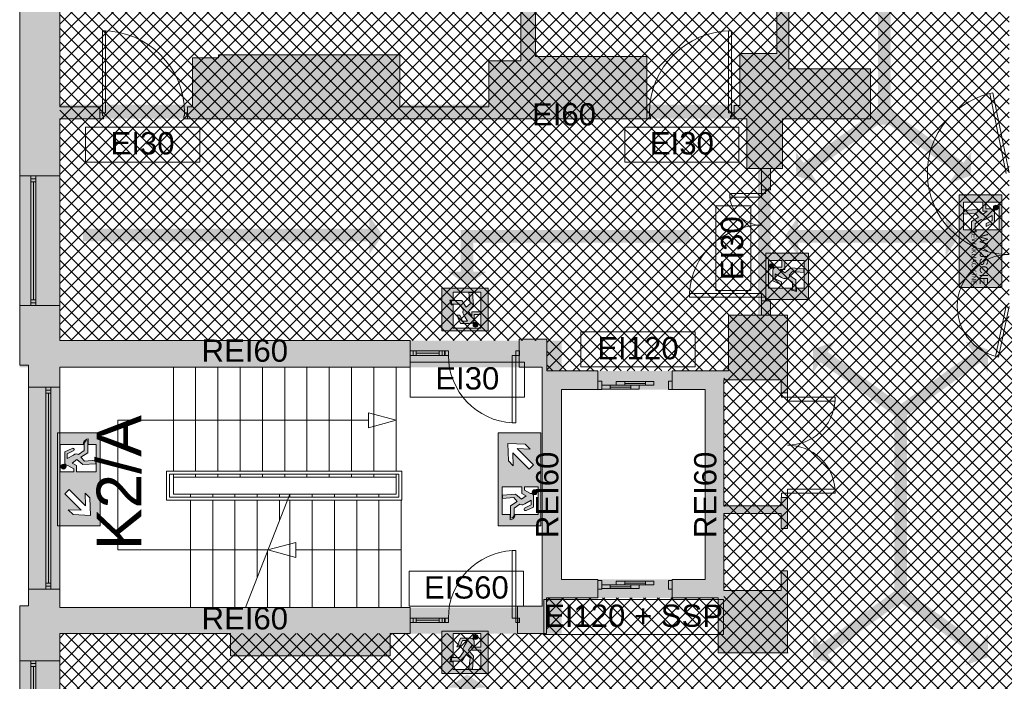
# Paper-space layout 'AP-10 STREFY POŻAROWE I EWAKUACJA - PIĘTRO 8' of a CAD drawing. Header units: millimetres. Extents: x 0 to 594, y 0 to 450.
# Tile 5 of 14: x 71 to 203, y 218 to 307. Entities that reach past the tile are written whole.
import ezdxf
from ezdxf.xclip import XClip

# ---------------------------------------------------------------- set-up
doc = ezdxf.new("R2010")
doc.units = ezdxf.units.MM
doc.header["$MEASUREMENT"] = 0
doc.header["$XCLIPFRAME"] = 0
for name, color, linetype, lineweight, true_color in [('A_ewakuacja_Nr_pióra__104', 7, 'Continuous', 5, 0x006532), ('A_ewakuacja_Nr_pióra__141', 7, 'Continuous', 5, 0xf2f7f7), ('A_podkład_Nr_pióra__254', 7, 'Continuous', 5, 0xfdfdfd), ('A_ppoż proj_Nr_pióra__104', 7, 'Continuous', 5, 0x006532), ('A_ppoż proj_Nr_pióra__70', 7, 'Continuous', 5, 0x65fe00), ('A_ppoż proj_Nr_pióra__71', 7, 'Continuous', 5, 0xcbfe65)]:
    doc.layers.add(name, color=color, linetype=linetype, lineweight=lineweight, true_color=true_color)
for name, color, linetype, lineweight in [('A_ewakuacja_Nr_pióra__4', 94, 'Continuous', 18), ('A_podkład_Nr_pióra__2', 8, 'Continuous', 13), ('A_ppoż proj_Nr_pióra__1', 7, 'Continuous', 20), ('A_ppoż proj_Nr_pióra__4', 94, 'Continuous', 18)]:
    doc.layers.add(name, color=color, linetype=linetype, lineweight=lineweight)
doc.layers.add('A_podrys', color=7, linetype='Continuous')
doc.styles.add('STYL_AUTOMATYCZNY_1', font='arial.ttf')

# ---------------------------------------------------------------- blocks, each defined once
blk = doc.blocks.new('Rysunek_1_1', base_point=(-1569.58, -182.91))
at = {"layer": 'A_ewakuacja_Nr_pióra__104', "linetype": 'Continuous', "lineweight": 0, "true_color": 0x004c26}
h = blk.add_hatch(color=118, dxfattribs=at)
h.paths.add_polyline_path([(203.03, 283.4), (197.29, 283.4), (197.29, 270.91), (203.03, 270.91)])
h.paths.add_polyline_path([(200.48, 281.21), (201.08, 281.21), (200.45, 280.74), (199.65, 281.42), (197.88, 281.29), (197.88, 280.81), (199.43, 280.95), (199.88, 280.42), (198.97, 279.83), (198.97, 278.4), (199.44, 278.52), (199.44, 279.51), (200.23, 280.07, 0.230447), (200.72, 280.03), (200.9, 280.13), (201.74, 280.62), (201.74, 279.95), (200.92, 279.56), (200.92, 279.16), (202.07, 279.67), (202.07, 281.1, 0.414214), (201.66, 281.52), (200.86, 281.52), (200.86, 282.4), (202.68, 282.4), (202.68, 278.69), (199.56, 278.69), (199.56, 278.43), (198.9, 278.25), (198.9, 278.69), (197.85, 278.69), (197.85, 282.4), (200.48, 282.4)], flags=0)
for points in [[(202.54, 281.58, 1), (201.92, 281.79, 1)], [(171.72, 273.72, 1), (172.34, 273.93, 1)], [(132.02, 265.59, 1), (132.23, 266.21, 1)], [(76.48, 247.07, 1), (76.77, 246.48, 1)], [(140.26, 243.05, 1), (139.97, 243.64, 1)], [(132.02, 224.12, 1), (132.23, 223.5, 1)]]:
    blk.add_hatch(color=118, dxfattribs=at).paths.add_polyline_path(points)
h = blk.add_hatch(color=118, dxfattribs=at)
h.paths.add_polyline_path([(171.23, 275.54), (171.23, 269.29), (176.97, 269.29), (176.97, 275.54)])
h.paths.add_polyline_path([(173.78, 273.34), (173.78, 274.54), (176.41, 274.54), (176.41, 270.82), (175.36, 270.82), (175.36, 270.39), (174.7, 270.56), (174.7, 270.82), (171.58, 270.82), (171.58, 274.54), (173.4, 274.54), (173.4, 273.65), (172.61, 273.65, 0.414214), (172.19, 273.24), (172.19, 271.81), (173.34, 271.3), (173.34, 271.7), (172.52, 272.09), (172.52, 272.75), (173.36, 272.27), (173.54, 272.16, 0.230447), (174.03, 272.2), (174.82, 271.65), (174.82, 270.66), (175.29, 270.53), (175.29, 271.96), (174.38, 272.56), (174.83, 273.09), (176.38, 272.94), (176.38, 273.43), (174.61, 273.56), (173.81, 272.88), (173.18, 273.34)], flags=0)
h = blk.add_hatch(color=118, dxfattribs=at)
h.paths.add_polyline_path([(133.84, 265.09), (133.84, 270.83), (127.6, 270.83), (127.6, 265.09)])
h.paths.add_polyline_path([(131.65, 267.65), (131.65, 267.05), (131.18, 267.68), (131.86, 268.48), (131.73, 270.24), (131.25, 270.24), (131.39, 268.7), (130.86, 268.25), (130.27, 269.15), (128.84, 269.15), (128.96, 268.68), (129.95, 268.68), (130.51, 267.9, 0.230447), (130.47, 267.4), (130.57, 267.23), (131.06, 266.38), (130.39, 266.38), (130, 267.21), (129.6, 267.21), (130.11, 266.06), (131.54, 266.06, 0.414214), (131.95, 266.47), (131.95, 267.27), (132.84, 267.27), (132.84, 265.44), (129.13, 265.44), (129.13, 268.57), (128.87, 268.57), (128.69, 269.23), (129.13, 269.23), (129.13, 270.28), (132.84, 270.28), (132.84, 267.65)], flags=0)
h = blk.add_hatch(color=118, dxfattribs=at)
h.paths.add_polyline_path([(81.56, 251.31), (75.82, 251.31), (75.82, 245.06), (81.56, 245.06)])
h.paths.add_polyline_path([(76.17, 246.06), (76.17, 249.78), (79.3, 249.78), (79.3, 250.04, -0.24241), (79.96, 250.51), (79.96, 249.78), (81, 249.78), (81, 246.06), (78.38, 246.06), (78.38, 246.95), (77.78, 247.25), (78.41, 247.72), (79.21, 247.04), (80.97, 247.17), (80.97, 247.66), (79.43, 247.51), (78.97, 248.04), (79.88, 248.64), (79.88, 250.29, 0.304489), (79.41, 249.94), (79.41, 248.95), (78.63, 248.4, 0.230447), (78.13, 248.44), (77.96, 248.33), (77.11, 247.85), (77.11, 248.51), (77.94, 248.9, 1.14772), (77.79, 249.23), (76.78, 248.79), (76.78, 247.36, 0.414214), (77.2, 246.95), (78, 246.5), (78, 246.06)], flags=0)
h = blk.add_hatch(color=118, dxfattribs=at)
h.paths.add_polyline_path([(135.18, 251.31), (135.18, 245.06), (140.92, 245.06), (140.92, 251.31)])
h.paths.add_polyline_path([(136.58, 247.54), (136.47, 249.91), (138.83, 249.8), (139.49, 249.14), (137.72, 249.21), (139.93, 247), (139.36, 246.43), (137.14, 248.63), (137.22, 246.9)], flags=0)
h = blk.add_hatch(color=118, dxfattribs=at)
h.paths.add_polyline_path([(81.56, 238.81), (81.56, 245.06), (75.82, 245.06), (75.82, 238.81)])
h.paths.add_polyline_path([(80.16, 242.58), (80.26, 240.21), (77.91, 240.32), (77.25, 240.97), (79.02, 240.91), (76.81, 243.12), (77.38, 243.69), (79.59, 241.48), (79.52, 243.22)], flags=0)
h = blk.add_hatch(color=118, dxfattribs=at)
h.paths.add_polyline_path([(135.18, 238.81), (140.92, 238.81), (140.92, 245.06), (135.18, 245.06)])
h.paths.add_polyline_path([(140.57, 244.06), (140.57, 240.34), (137.44, 240.34), (137.44, 240.08, -0.24241), (136.78, 239.6), (136.78, 240.34), (135.73, 240.34), (135.73, 244.05), (138.36, 244.05), (138.36, 243.16), (138.96, 242.86), (138.33, 242.4), (137.53, 243.08), (135.77, 242.95), (135.77, 242.46), (137.31, 242.6), (137.76, 242.08), (136.86, 241.48), (136.86, 239.83, 0.304489), (137.33, 240.18), (137.33, 241.17), (138.11, 241.72, 0.230447), (138.61, 241.68), (138.78, 241.78), (139.63, 242.27), (139.63, 241.61), (138.8, 241.22, 1.14772), (138.95, 240.88), (139.95, 241.33), (139.95, 242.76, 0.414214), (139.54, 243.17), (138.74, 243.61), (138.74, 244.06)], flags=0)
h = blk.add_hatch(color=118, dxfattribs=at)
h.paths.add_polyline_path([(133.84, 224.62), (127.6, 224.62), (127.6, 218.88), (133.84, 218.88)])
h.paths.add_polyline_path([(131.65, 222.06), (132.84, 222.06), (132.84, 219.43), (129.13, 219.43), (129.13, 220.48), (128.69, 220.48), (128.87, 221.14), (129.13, 221.14), (129.13, 224.27), (132.84, 224.27), (132.84, 222.44), (131.95, 222.44), (131.95, 223.24, 0.414214), (131.54, 223.65), (130.11, 223.65), (129.6, 222.5), (130, 222.5), (130.39, 223.33), (131.06, 223.33), (130.57, 222.48), (130.47, 222.31, 0.230447), (130.51, 221.81), (129.95, 221.03), (128.96, 221.03), (128.84, 220.56), (130.27, 220.56), (130.86, 221.46), (131.39, 221.01), (131.25, 219.47), (131.73, 219.47), (131.86, 221.23), (131.18, 222.03), (131.65, 222.66)], flags=0)
at = {"layer": 'A_podkład_Nr_pióra__254', "linetype": 'Continuous', "lineweight": 5, "true_color": 0xfdfdfd}
h = blk.add_hatch(color=7, dxfattribs=at)
h.paths.add_polyline_path([(93.31, 293.67), (97.52, 293.67), (120.82, 293.67), (122.22, 293.67), (133.92, 293.67), (155.19, 293.67), (155.19, 302.07), (140.22, 302.07), (140.22, 344.17), (142.52, 344.17), (142.52, 351.07), (142.52, 351.77), (171.02, 351.77), (171.02, 351.07), (172.72, 351.07), (172.72, 302.47), (167.72, 302.47), (167.72, 295.47), (166.99, 295.47), (166.99, 293.67), (167.72, 293.67), (168.67, 293.67), (168.67, 286.97), (173.47, 286.97), (173.47, 293.67), (185.32, 293.67), (185.32, 300.37), (174.32, 300.37), (174.32, 351.07), (175.12, 351.07), (175.12, 355.07), (175.12, 356.17), (175.12, 357.77), (175.12, 364.12), (175.12, 382.62), (175.12, 383.07), (175.12, 383.15), (175.12, 388.37), (175.12, 389.62), (175.12, 396.67), (173.87, 396.67), (173.22, 396.67), (172.62, 396.67), (172.62, 390.87), (168.72, 390.87), (144.62, 390.87), (144.62, 413.87), (169.12, 413.87), (172.62, 413.87), (172.62, 412.37), (172.62, 410.47), (172.72, 410.47), (173.22, 410.47), (173.87, 410.47), (175.12, 410.47), (175.12, 412.37), (175.12, 415.12), (175.12, 418.17), (175.12, 419.77), (173.87, 419.77), (173.22, 419.77), (172.72, 419.77), (172.62, 419.77), (172.62, 416.37), (169.12, 416.37), (144.62, 416.37), (144.62, 439.37), (168.72, 439.37), (172.32, 439.37), (172.72, 439.37), (172.72, 433.57), (173.22, 433.57), (173.87, 433.57), (175.12, 433.57), (175.12, 439.37), (175.12, 440.62), (175.12, 441.87), (172.32, 441.87), (168.72, 441.87), (143.37, 441.87), (142.12, 441.87), (142.12, 440.62), (142.12, 415.12), (142.12, 389.62), (142.12, 382.62), (142.12, 381.37), (143.37, 381.37), (169.12, 381.37), (172.62, 381.37), (172.62, 367.53), (172.62, 364.12), (172.62, 356.17), (172.62, 355.07), (171.02, 355.07), (142.52, 355.07), (137.62, 355.07), (109.02, 355.07), (104.72, 355.07), (93.31, 355.07), (93.31, 351.77), (104.72, 351.77), (104.72, 351.07), (106.32, 351.07), (106.32, 349.57), (107.92, 349.57), (107.92, 351.07), (109.02, 351.07), (109.02, 351.77), (137.62, 351.77), (137.62, 351.07), (138.02, 351.07), (138.02, 344.17), (138.22, 344.17), (138.22, 302.07), (138.22, 301.47), (133.92, 301.47), (133.92, 295.27), (122.22, 295.27), (121.92, 295.27), (121.92, 302.27), (97.52, 302.27), (97.52, 301.87), (94.02, 301.87), (94.02, 295.27), (93.31, 295.27)])
h.paths.add_polyline_path([(144.62, 388.37), (168.72, 388.37), (172.32, 388.37), (172.62, 388.37), (172.62, 383.87), (169.12, 383.87), (144.62, 383.87)], flags=0)
for points in [[(70.72, 260.47), (71.92, 260.47), (71.92, 230.27), (71.92, 228.02), (70.72, 228.02), (70.72, 203.12), (70.72, 133.27), (93.31, 133.27), (93.31, 136.57), (76.12, 136.57), (76.12, 164.37), (93.31, 164.37), (93.31, 165.97), (76.12, 165.97), (76.12, 199.87), (80.57, 199.87), (80.57, 201.47), (76.12, 201.47), (76.12, 203.12), (76.12, 224.27), (93.31, 224.27), (93.31, 227.77), (76.12, 227.77), (76.12, 228.02), (76.12, 230.27), (76.12, 260.17), (93.31, 260.17), (93.31, 263.77), (76.12, 263.77), (76.12, 285.97), (76.12, 293.67), (81.51, 293.67), (81.51, 295.27), (76.12, 295.27), (76.12, 351.77), (93.31, 351.77), (93.31, 355.07), (76.12, 355.07), (70.72, 355.07), (70.72, 285.97)], [(170.64, 286.97), (170.64, 284.09), (171.89, 284.09), (171.89, 286.97)], [(171.89, 267.17), (171.89, 269.1), (170.64, 269.1), (170.64, 267.17)], [(158.62, 229.07), (164.82, 229.07), (164.82, 221.67), (174.14, 221.67), (174.14, 229.07), (174.14, 232.72), (173.29, 232.72), (173.29, 230.07), (165.57, 230.07), (165.57, 240.47), (173.29, 240.47), (173.29, 238.42), (174.14, 238.42), (174.14, 242.62), (173.29, 242.62), (173.29, 241.47), (165.57, 241.47), (165.57, 258.47), (173.29, 258.47), (173.29, 256.72), (174.14, 256.72), (174.14, 258.47), (174.14, 267.17), (166.22, 267.17), (166.22, 259.67), (165.57, 259.67), (158.62, 259.67), (158.62, 257.17), (163.07, 257.17), (163.07, 231.57), (158.62, 231.57)], [(93.31, 260.17), (123.32, 260.17), (123.32, 263.77), (119.92, 263.77), (93.31, 263.77)], [(137.77, 224.27), (141.27, 224.27), (141.67, 224.27), (141.67, 229.07), (148.62, 229.07), (148.62, 231.57), (143.72, 231.57), (143.72, 257.17), (148.62, 257.17), (148.62, 259.67), (141.72, 259.67), (141.72, 263.97), (141.22, 263.97), (138.02, 263.97), (138.02, 260.17), (141.12, 260.17), (141.12, 259.67), (141.12, 229.07), (141.12, 227.97), (137.77, 227.97)], [(93.31, 224.27), (99.12, 224.27), (99.12, 221.27), (120.62, 221.27), (120.62, 224.27), (123.32, 224.27), (123.32, 227.77), (120.62, 227.77), (99.12, 227.77), (93.31, 227.77)]]:
    blk.add_hatch(color=7, dxfattribs=at).paths.add_polyline_path(points)
at = {"layer": 'A_ppoż proj_Nr_pióra__104', "linetype": 'Continuous', "lineweight": 5, "true_color": 0x006532}
for points in [[(188.04, 292.86), (188.04, 344.36), (186.34, 344.36), (186.34, 292.86)], [(187.33, 293.56), (186.34, 294.94), (176.31, 287.73), (175.28, 289.16), (175.34, 285.98), (178.33, 284.91), (177.3, 286.35)], [(186.86, 293.58), (196.88, 286.37), (195.85, 284.93), (198.85, 286), (198.91, 289.18), (197.88, 287.75), (187.85, 294.96)], [(79.25, 277.13), (117.81, 277.13), (117.81, 275.36), (119.61, 277.98), (117.81, 280.6), (117.81, 278.83), (79.25, 278.83)], [(175.6, 275.2), (175.6, 276.97), (195.49, 276.97), (195.49, 275.2), (197.29, 277.82), (195.49, 280.44), (195.49, 278.67), (175.6, 278.67), (175.6, 280.44), (173.8, 277.82)], [(128.38, 273.07), (131, 271.26), (133.62, 273.07), (131.85, 273.07), (131.85, 276.97), (160.99, 276.97), (160.99, 278.67), (130.15, 278.67), (130.15, 276.97), (130.15, 273.07)], [(189.61, 255.02), (179.59, 262.23), (180.62, 263.66), (177.62, 262.59), (177.56, 259.41), (178.59, 260.84), (188.62, 253.64)], [(189.14, 254.99), (190.13, 253.61), (200.16, 260.82), (201.19, 259.39), (201.13, 262.57), (198.14, 263.64), (199.17, 262.2)], [(188.54, 228.47), (190.24, 228.47), (190.24, 255.17), (188.54, 255.17)], [(189.61, 228.63), (188.62, 230.01), (178.59, 222.8), (177.56, 224.24), (177.62, 221.06), (180.62, 219.99), (179.59, 221.42)], [(189.14, 228.65), (199.17, 221.44), (198.14, 220.01), (201.13, 221.08), (201.19, 224.26), (200.16, 222.82), (190.13, 230.03)], [(128.38, 216.97), (130.15, 216.97), (130.15, 213.07), (130.15, 211.37), (182.17, 211.37), (182.17, 213.07), (131.85, 213.07), (131.85, 216.97), (133.62, 216.97), (131, 218.77)]]:
    blk.add_hatch(color=128, dxfattribs=at).paths.add_polyline_path(points)
at = {"layer": 'A_ppoż proj_Nr_pióra__4', "linetype": 'Continuous', "lineweight": 0, "true_color": 0x002000}
for points in [[(70.72, 260.17), (141.12, 260.17), (141.12, 263.77), (70.72, 263.77)], [(141.12, 263.77), (141.12, 224.26), (143.72, 224.26), (143.72, 263.77)], [(143.72, 259.67), (143.72, 257.17), (163.07, 257.17), (163.07, 259.67)], [(163.07, 259.67), (163.07, 229.07), (165.57, 229.07), (165.57, 259.67)], [(143.72, 229.07), (163.07, 229.07), (163.07, 231.57), (143.72, 231.57)], [(70.72, 224.27), (141.12, 224.27), (141.12, 227.77), (70.72, 227.77)]]:
    blk.add_hatch(color=98, dxfattribs=at).paths.add_polyline_path(points)
at = {"layer": 'A_ppoż proj_Nr_pióra__70', "linetype": 'Continuous', "lineweight": 0, "true_color": 0x193f00}
for points in [[(70.72, 293.67), (169.32, 293.67), (169.32, 295.57), (70.72, 295.57)], [(171.89, 260.17), (171.89, 293.67), (170.19, 293.67), (170.19, 260.17)], [(165.57, 258.47), (174.14, 258.47), (174.14, 260.17), (165.57, 260.17)]]:
    blk.add_hatch(color=88, dxfattribs=at).paths.add_polyline_path(points)
at = {"layer": 'A_ppoż proj_Nr_pióra__71', "linetype": 'Continuous', "lineweight": 5, "true_color": 0xcbfe65}
h = blk.add_hatch(dxfattribs=at)
h.set_pattern_fill('bloczki_betonowe_0001', color=71, style=0, pattern_type=2)
h.set_pattern_definition([(45, (-1569.5778, -182.9054), (-0.9192388, 0.9192388), []), (135, (-1569.5778, -182.9054), (0.9192388, 0.9192388), [])])
h.paths.add_polyline_path([(76.12, 224.27), (76.12, 136.57), (203.82, 136.57), (203.82, 201.67), (215.32, 201.67), (215.32, 266.27), (204.02, 266.27), (204.02, 351.82), (172.53, 351.82), (172.53, 351.77), (76.12, 351.77), (76.12, 263.77), (141.72, 263.77), (141.72, 259.67), (165.57, 259.67), (165.57, 229.07), (141.67, 229.07), (141.67, 224.27)])
at = {"layer": 'A_ewakuacja_Nr_pióra__4', "color": 94, "linetype": 'Continuous', "lineweight": 18, "flags": 128}
for points in [[(197.29, 283.4), (197.29, 270.91), (203.03, 270.91), (203.03, 283.4)], [(203.03, 283.4), (197.29, 283.4)], [(176.97, 275.54), (176.97, 269.29), (171.23, 269.29), (171.23, 275.54)], [(171.23, 275.54), (176.97, 275.54)], [(133.84, 270.83), (127.6, 270.83), (127.6, 265.09), (133.84, 265.09)], [(133.84, 265.09), (133.84, 270.83)], [(75.82, 245.06), (75.82, 251.31), (81.56, 251.31), (81.56, 245.06)], [(135.18, 245.06), (135.18, 251.31), (140.92, 251.31), (140.92, 245.06)], [(81.56, 245.06), (81.56, 238.81), (75.82, 238.81), (75.82, 245.06)], [(140.92, 245.06), (140.92, 238.81), (135.18, 238.81), (135.18, 245.06)], [(133.84, 218.88), (127.6, 218.88), (127.6, 224.62), (133.84, 224.62)], [(133.84, 224.62), (133.84, 218.88)]]:
    blk.add_lwpolyline(points, dxfattribs=at)
for points in [[(197.85, 282.4), (200.48, 282.4), (200.48, 281.21), (201.08, 281.21), (200.45, 280.74), (199.65, 281.42), (197.88, 281.29), (197.88, 280.81), (199.43, 280.95), (199.88, 280.42), (198.97, 279.83), (198.97, 278.4), (199.44, 278.52), (199.44, 279.51), (200.23, 280.07, 0.230447), (200.72, 280.03), (200.9, 280.13), (201.74, 280.62), (201.74, 279.95), (200.92, 279.56), (200.92, 279.16), (202.07, 279.67), (202.07, 281.1, 0.414214), (201.66, 281.52), (200.86, 281.52), (200.86, 282.4), (202.68, 282.4), (202.68, 278.69), (199.56, 278.69), (199.56, 278.43), (198.9, 278.25), (198.9, 278.69), (197.85, 278.69)], [(176.41, 274.54), (173.78, 274.54), (173.78, 273.34), (173.18, 273.34), (173.81, 272.88), (174.61, 273.56), (176.38, 273.43), (176.38, 272.94), (174.83, 273.09), (174.38, 272.56), (175.29, 271.96), (175.29, 270.53), (174.82, 270.66), (174.82, 271.65), (174.03, 272.2, -0.230447), (173.54, 272.16), (173.36, 272.27), (172.52, 272.75), (172.52, 272.09), (173.34, 271.7), (173.34, 271.3), (172.19, 271.81), (172.19, 273.24, -0.414214), (172.61, 273.65), (173.4, 273.65), (173.4, 274.54), (171.58, 274.54), (171.58, 270.82), (174.7, 270.82), (174.7, 270.56), (175.36, 270.39), (175.36, 270.82), (176.41, 270.82)], [(132.84, 270.28), (132.84, 267.65), (131.65, 267.65), (131.65, 267.05), (131.18, 267.68), (131.86, 268.48), (131.73, 270.24), (131.25, 270.24), (131.39, 268.7), (130.86, 268.25), (130.27, 269.15), (128.84, 269.15), (128.96, 268.68), (129.95, 268.68), (130.51, 267.9, 0.230447), (130.47, 267.4), (130.57, 267.23), (131.06, 266.38), (130.39, 266.38), (130, 267.21), (129.6, 267.21), (130.11, 266.06), (131.54, 266.06, 0.414214), (131.95, 266.47), (131.95, 267.27), (132.84, 267.27), (132.84, 265.44), (129.13, 265.44), (129.13, 268.57), (128.87, 268.57), (128.69, 269.23), (129.13, 269.23), (129.13, 270.28)], [(81, 246.06), (78.38, 246.06), (78.38, 246.95), (77.78, 247.25), (78.41, 247.72), (79.21, 247.04), (80.97, 247.17), (80.97, 247.66), (79.43, 247.51), (78.97, 248.04), (79.88, 248.64), (79.88, 250.29, 0.304489), (79.41, 249.94), (79.41, 248.95), (78.63, 248.4, 0.230447), (78.13, 248.44), (77.96, 248.33), (77.11, 247.85), (77.11, 248.51), (77.94, 248.9, 1.14772), (77.79, 249.23), (76.78, 248.79), (76.78, 247.36, 0.414214), (77.2, 246.95), (78, 246.5), (78, 246.06), (76.17, 246.06), (76.17, 249.78), (79.3, 249.78), (79.3, 250.04, -0.24241), (79.96, 250.51), (79.96, 249.78), (81, 249.78)], [(135.73, 244.05), (138.36, 244.05), (138.36, 243.16), (138.96, 242.86), (138.33, 242.4), (137.53, 243.08), (135.77, 242.95), (135.77, 242.46), (137.31, 242.6), (137.76, 242.08), (136.86, 241.48), (136.86, 239.83, 0.304489), (137.33, 240.18), (137.33, 241.17), (138.11, 241.72, 0.230447), (138.61, 241.68), (138.78, 241.78), (139.63, 242.27), (139.63, 241.61), (138.8, 241.22, 1.14772), (138.95, 240.88), (139.95, 241.33), (139.95, 242.76, 0.414214), (139.54, 243.17), (138.74, 243.61), (138.74, 244.06), (140.57, 244.06), (140.57, 240.34), (137.44, 240.34), (137.44, 240.08, -0.24241), (136.78, 239.6), (136.78, 240.34), (135.73, 240.34)], [(132.84, 219.43), (132.84, 222.06), (131.65, 222.06), (131.65, 222.66), (131.18, 222.03), (131.86, 221.23), (131.73, 219.47), (131.25, 219.47), (131.39, 221.01), (130.86, 221.46), (130.27, 220.56), (128.84, 220.56), (128.96, 221.03), (129.95, 221.03), (130.51, 221.81, -0.230447), (130.47, 222.31), (130.57, 222.48), (131.06, 223.33), (130.39, 223.33), (130, 222.5), (129.6, 222.5), (130.11, 223.65), (131.54, 223.65, -0.414214), (131.95, 223.24), (131.95, 222.44), (132.84, 222.44), (132.84, 224.27), (129.13, 224.27), (129.13, 221.14), (128.87, 221.14), (128.69, 220.48), (129.13, 220.48), (129.13, 219.43)]]:
    blk.add_lwpolyline(points, format="xyb", close=True, dxfattribs=at)
for points in [[(139.36, 246.43), (139.93, 247), (137.72, 249.21), (139.49, 249.14), (138.83, 249.8), (136.47, 249.91), (136.58, 247.54), (137.22, 246.9), (137.14, 248.63)], [(77.38, 243.69), (76.81, 243.12), (79.02, 240.91), (77.25, 240.97), (77.91, 240.32), (80.26, 240.21), (80.16, 242.58), (79.52, 243.22), (79.59, 241.48)]]:
    blk.add_lwpolyline(points, close=True, dxfattribs=at)
at = {"layer": 'A_ewakuacja_Nr_pióra__4', "color": 94, "linetype": 'Continuous', "lineweight": 18}
for centre in [(202.23, 281.69), (172.03, 273.82), (132.13, 265.9), (76.63, 246.78), (140.11, 243.34), (132.13, 223.81)]:
    blk.add_circle(centre, 0.328, dxfattribs=at)
at = {"layer": 'A_podkład_Nr_pióra__2', "color": 8, "linetype": 'Continuous', "lineweight": 13}
for p, q in [((70.72, 355.07), (70.72, 260.47)), ((76.12, 295.27), (76.12, 355.07)), ((172.72, 351.07), (172.72, 302.47)), ((174.32, 300.37), (174.32, 351.07)), ((138.22, 344.17), (138.22, 301.47)), ((140.22, 302.07), (140.22, 344.17)), ((81.89, 305.51), (81.89, 294.06)), ((82.28, 305.51), (81.89, 305.51)), ((82.28, 294.46), (82.28, 305.51)), ((166.23, 294.46), (166.23, 305.51)), ((166.23, 305.51), (166.62, 305.51)), ((166.62, 305.51), (166.62, 294.06)), ((167.72, 302.47), (167.72, 295.47)), ((167.72, 302.47), (172.72, 302.47)), ((97.52, 301.87), (94.02, 301.87)), ((94.02, 301.87), (94.02, 295.27)), ((97.52, 302.27), (97.52, 301.87)), ((121.92, 302.27), (97.52, 302.27)), ((121.92, 295.27), (121.92, 302.27)), ((138.22, 301.47), (133.92, 301.47)), ((133.92, 301.47), (133.92, 295.27)), ((151.93, 302.07), (140.22, 302.07)), ((151.93, 302.07), (155.19, 302.05)), ((155.19, 302.05), (155.19, 293.67)), ((185.32, 300.37), (174.32, 300.37)), ((185.32, 293.67), (185.32, 300.37)), ((201.82, 297.15), (201.43, 297.07)), ((204.02, 286.37), (201.82, 297.15)), ((203.63, 286.29), (201.43, 297.07)), ((81.51, 295.27), (76.12, 295.27)), ((81.51, 293.67), (81.51, 295.27)), ((94.02, 295.27), (93.31, 295.27)), ((93.31, 295.27), (93.31, 293.67)), ((133.92, 295.27), (121.92, 295.27)), ((166.99, 293.67), (166.99, 295.47)), ((166.99, 295.47), (167.72, 295.47)), ((76.12, 293.67), (82.01, 293.67)), ((76.12, 263.77), (76.12, 293.67)), ((81.51, 294.46), (82.28, 294.46)), ((82.01, 293.67), (81.51, 293.67)), ((81.89, 294.06), (82.01, 294.06)), ((82.01, 294.06), (82.01, 293.67)), ((92.82, 293.67), (92.82, 294.06)), ((92.82, 294.06), (92.94, 294.06)), ((93.31, 293.67), (92.82, 293.67)), ((92.82, 293.67), (120.82, 293.67)), ((92.94, 294.06), (92.94, 294.46)), ((92.94, 294.46), (93.31, 294.46)), ((120.82, 293.67), (122.22, 293.67)), ((122.22, 293.67), (155.19, 293.67)), ((155.57, 294.46), (155.19, 294.46)), ((155.19, 294.46), (155.19, 293.67)), ((155.19, 293.67), (155.69, 293.67)), ((155.57, 294.06), (155.57, 294.46)), ((155.69, 294.06), (155.57, 294.06)), ((155.69, 293.67), (155.69, 294.06)), ((166.99, 294.46), (166.23, 294.46)), ((166.62, 294.06), (166.5, 294.06)), ((166.5, 294.06), (166.5, 293.67)), ((166.5, 293.67), (166.99, 293.67)), ((166.99, 293.67), (168.67, 293.67)), ((168.67, 293.67), (168.67, 286.97)), ((173.47, 286.97), (173.47, 293.67)), ((173.47, 293.67), (185.32, 293.67)), ((168.67, 286.97), (173.47, 286.97)), ((170.64, 284.09), (170.64, 286.97)), ((171.89, 284.09), (171.89, 286.97)), ((76.12, 285.97), (70.72, 285.97)), ((72.22, 268.47), (72.22, 285.97)), ((72.22, 285.57), (72.9, 285.57)), ((72.9, 285.97), (72.9, 268.47)), ((72.9, 285.17), (72.22, 285.17)), ((72.56, 285.17), (72.56, 269.27)), ((170.64, 283.09), (170.64, 284.09)), ((170.64, 284.09), (171.89, 284.09)), ((171.19, 283.59), (171.19, 284.09)), ((166.39, 283.59), (171.19, 283.59)), ((166.39, 283.59), (166.39, 283.14)), ((170.64, 283.09), (166.39, 283.09)), ((160.94, 269.6), (160.94, 270.1)), ((170.64, 270.1), (160.94, 270.1)), ((160.94, 269.6), (171.19, 269.6)), ((170.64, 269.1), (170.64, 270.1)), ((171.19, 269.1), (171.19, 269.6)), ((76.12, 268.47), (70.72, 268.47)), ((72.9, 269.27), (72.22, 269.27)), ((72.22, 268.87), (72.9, 268.87)), ((170.64, 269.1), (171.89, 269.1)), ((170.64, 269.1), (170.64, 267.17)), ((171.89, 269.1), (171.89, 267.17)), ((203.63, 268.45), (202.2, 261.61)), ((204.02, 268.37), (202.59, 261.52)), ((174.14, 267.17), (166.22, 267.17)), ((166.22, 267.17), (166.22, 259.67)), ((174.14, 255.62), (174.14, 267.17)), ((120.82, 263.77), (76.12, 263.77)), ((123.32, 263.77), (120.82, 263.77)), ((123.32, 260.17), (123.32, 263.77)), ((141.72, 263.97), (138.02, 263.97)), ((138.02, 263.97), (138.02, 260.17)), ((141.72, 259.67), (141.72, 263.97)), ((128.47, 262.37), (123.32, 262.37)), ((123.32, 261.77), (128.47, 261.77)), ((123.72, 261.77), (123.72, 262.37)), ((124.12, 262.37), (124.12, 261.77)), ((127.22, 262.07), (124.12, 262.07)), ((127.22, 262.37), (127.22, 261.77)), ((127.62, 261.77), (127.62, 262.37)), ((127.97, 262.37), (127.97, 261.77)), ((128.02, 261.77), (128.02, 262.37)), ((128.47, 261.77), (128.47, 262.37)), ((138.07, 261.77), (137.07, 261.77)), ((137.07, 261.77), (137.07, 252.67)), ((137.57, 252.67), (137.57, 262.37)), ((137.57, 262.37), (138.07, 262.37)), ((138.07, 262.37), (138.07, 261.77)), ((70.72, 260.47), (71.92, 260.47)), ((71.92, 260.47), (71.92, 228.02)), ((76.12, 227.77), (76.12, 260.17)), ((76.12, 260.17), (123.32, 260.17)), ((91.42, 260.17), (91.42, 246.17)), ((94.42, 260.17), (94.42, 246.17)), ((97.42, 260.17), (97.42, 246.17)), ((100.42, 260.17), (100.42, 246.17)), ((103.42, 260.17), (103.42, 246.17)), ((106.42, 260.17), (106.42, 246.17)), ((109.42, 260.17), (109.42, 246.17)), ((112.42, 260.17), (112.42, 246.17)), ((115.42, 260.17), (115.42, 246.17)), ((118.42, 260.17), (118.42, 246.17)), ((121.42, 260.17), (121.42, 246.17)), ((138.02, 260.17), (141.12, 260.17)), ((141.12, 260.17), (141.12, 227.97)), ((148.62, 259.67), (141.72, 259.67)), ((148.62, 259.67), (148.62, 257.17)), ((158.62, 259.67), (158.62, 257.17)), ((166.22, 259.67), (158.62, 259.67)), ((76.12, 257.47), (71.92, 257.47)), ((74.24, 230.27), (74.24, 257.47)), ((74.92, 257.47), (74.92, 230.27)), ((149.13, 258.31), (148.62, 258.31)), ((149.13, 257.17), (149.13, 258.31)), ((156.15, 257.74), (149.13, 257.74)), ((150.27, 257.23), (150.27, 257.74)), ((150.27, 257.49), (153.05, 257.49)), ((156.15, 258.25), (151.09, 258.25)), ((151.09, 258.25), (151.09, 257.74)), ((152.23, 257.74), (152.23, 258.25)), ((152.23, 257.99), (155.01, 257.99)), ((153.05, 257.23), (153.05, 257.74)), ((154.19, 257.23), (154.19, 257.74)), ((155.01, 257.74), (155.01, 258.25)), ((156.15, 257.74), (156.15, 258.25)), ((158.11, 257.17), (158.11, 258.31)), ((158.11, 258.31), (158.62, 258.31)), ((165.57, 241.47), (165.57, 258.47)), ((165.57, 258.47), (173.29, 258.47)), ((173.29, 258.47), (173.29, 256.72)), ((74.92, 257.07), (74.24, 257.07)), ((74.24, 256.67), (74.92, 256.67)), ((74.58, 231.07), (74.58, 256.67)), ((143.72, 231.57), (143.72, 257.17)), ((143.72, 257.17), (149.13, 257.17)), ((149.13, 257.23), (154.19, 257.23)), ((158.11, 257.17), (163.07, 257.17)), ((163.07, 257.17), (163.07, 231.57)), ((174.14, 256.72), (173.29, 256.72)), ((173.34, 256.12), (173.34, 256.72)), ((180.59, 256.12), (173.34, 256.12)), ((180.59, 256.12), (180.59, 255.62)), ((174.14, 255.62), (180.59, 255.62)), ((121.42, 253.02), (117.69, 254.02)), ((117.69, 252.02), (117.69, 254.02)), ((83.92, 253.02), (83.92, 235.54)), ((117.69, 253.02), (83.92, 253.02)), ((121.42, 253.02), (117.69, 252.02)), ((137.57, 252.67), (137.07, 252.67)), ((122.22, 246.17), (90.52, 246.17)), ((90.52, 246.17), (90.52, 242.27)), ((121.82, 245.77), (90.92, 245.77)), ((90.92, 245.77), (90.92, 242.67)), ((91.42, 245.77), (91.42, 243.07)), ((94.42, 245.77), (94.42, 245.37)), ((97.42, 245.77), (97.42, 245.37)), ((100.42, 245.77), (100.42, 245.37)), ((103.42, 245.77), (103.42, 245.37)), ((106.42, 245.77), (106.42, 245.37)), ((109.42, 245.77), (109.42, 245.37)), ((112.42, 245.77), (112.42, 245.37)), ((115.42, 245.77), (115.42, 245.37)), ((118.42, 245.77), (118.42, 245.37)), ((121.42, 245.77), (121.42, 243.07)), ((121.82, 242.67), (121.82, 245.77)), ((122.22, 242.27), (122.22, 246.17)), ((121.42, 245.37), (91.42, 245.37)), ((121.42, 243.07), (91.42, 243.07)), ((93.72, 242.67), (93.72, 243.07)), ((96.72, 242.67), (96.72, 243.07)), ((99.72, 242.67), (99.72, 243.07)), ((101.12, 227.77), (107.12, 243.07)), ((102.72, 242.67), (102.72, 243.07)), ((105.72, 242.67), (105.72, 243.07)), ((107.12, 242.67), (107.12, 243.07)), ((110.12, 242.67), (110.12, 243.07)), ((113.12, 242.67), (113.12, 243.07)), ((116.12, 242.67), (116.12, 243.07)), ((119.12, 242.67), (119.12, 243.07)), ((180.59, 243.22), (173.34, 243.22)), ((173.34, 243.22), (173.34, 242.62)), ((174.14, 238.42), (174.14, 243.72)), ((174.14, 243.72), (180.59, 243.72)), ((180.59, 243.22), (180.59, 243.72)), ((122.22, 242.27), (90.52, 242.27)), ((121.82, 242.67), (90.92, 242.67)), ((93.72, 227.77), (93.72, 242.27)), ((96.72, 227.77), (96.72, 242.27)), ((99.72, 227.77), (99.72, 242.27)), ((102.72, 231.85), (102.72, 242.27)), ((105.72, 239.5), (105.72, 242.27)), ((107.12, 227.77), (107.12, 242.27)), ((110.12, 227.77), (110.12, 242.27)), ((113.12, 227.77), (113.12, 242.27)), ((116.12, 227.77), (116.12, 242.27)), ((119.12, 227.77), (119.12, 242.27)), ((122.12, 227.77), (122.12, 242.27)), ((173.29, 241.47), (165.57, 241.47)), ((174.14, 242.62), (173.29, 242.62)), ((173.29, 242.62), (173.29, 241.47)), ((165.57, 240.47), (173.29, 240.47)), ((165.57, 230.07), (165.57, 240.47)), ((173.29, 240.47), (173.29, 238.42)), ((174.14, 238.42), (173.29, 238.42)), ((104.17, 235.54), (107.9, 236.54)), ((107.9, 236.54), (107.9, 234.54)), ((83.92, 235.54), (104.17, 235.54)), ((104.12, 227.77), (104.12, 235.42)), ((104.17, 235.54), (107.9, 234.54)), ((107.9, 235.54), (122.12, 235.54)), ((137.57, 235.47), (137.07, 235.47)), ((137.07, 226.37), (137.07, 235.47)), ((137.57, 235.47), (137.57, 225.77)), ((174.14, 232.72), (173.29, 232.72)), ((173.29, 232.72), (173.29, 230.07)), ((174.14, 221.67), (174.14, 232.72)), ((74.24, 231.07), (74.92, 231.07)), ((148.62, 231.57), (143.72, 231.57)), ((148.62, 229.07), (148.62, 231.57)), ((149.13, 231.41), (148.62, 231.41)), ((149.13, 230.27), (149.13, 231.41)), ((156.15, 230.84), (149.13, 230.84)), ((150.27, 230.33), (150.27, 230.84)), ((156.15, 231.35), (151.09, 231.35)), ((151.09, 231.35), (151.09, 230.84)), ((152.23, 230.84), (152.23, 231.35)), ((152.23, 231.09), (155.01, 231.09)), ((153.05, 230.33), (153.05, 230.84)), ((154.19, 230.33), (154.19, 230.84)), ((155.01, 230.84), (155.01, 231.35)), ((156.15, 230.84), (156.15, 231.35)), ((158.11, 230.27), (158.11, 231.41)), ((158.11, 231.41), (158.62, 231.41)), ((163.07, 231.57), (158.62, 231.57)), ((158.62, 229.07), (158.62, 231.57)), ((76.12, 230.27), (71.92, 230.27)), ((74.92, 230.67), (74.24, 230.67)), ((148.62, 230.27), (149.13, 230.27)), ((149.13, 230.33), (154.19, 230.33)), ((150.27, 230.59), (153.05, 230.59)), ((158.62, 230.27), (158.11, 230.27)), ((173.29, 230.07), (165.57, 230.07)), ((141.67, 229.07), (148.62, 229.07)), ((141.67, 224.27), (141.67, 229.07)), ((158.62, 229.07), (164.82, 229.07)), ((164.82, 229.07), (164.82, 221.67)), ((71.92, 228.02), (70.72, 228.02)), ((70.72, 228.02), (70.72, 133.27)), ((123.32, 227.77), (76.12, 227.77)), ((123.32, 224.27), (123.32, 227.77)), ((137.77, 227.97), (137.77, 224.27)), ((141.12, 227.97), (137.77, 227.97)), ((123.32, 226.37), (128.47, 226.37)), ((128.47, 225.77), (123.32, 225.77)), ((123.72, 226.37), (123.72, 225.77)), ((124.12, 225.77), (124.12, 226.37)), ((127.22, 226.07), (124.12, 226.07)), ((127.22, 225.77), (127.22, 226.37)), ((127.62, 226.37), (127.62, 225.77)), ((127.97, 225.77), (127.97, 226.37)), ((128.02, 226.37), (128.02, 225.77)), ((128.47, 226.37), (128.47, 225.77)), ((138.07, 226.37), (137.07, 226.37)), ((137.57, 225.77), (138.07, 225.77)), ((138.02, 225.77), (138.02, 226.37)), ((138.07, 225.77), (138.07, 226.37)), ((76.12, 224.27), (99.12, 224.27)), ((76.12, 201.47), (76.12, 224.27)), ((99.12, 224.27), (99.12, 221.27)), ((120.62, 221.27), (120.62, 224.27)), ((120.62, 224.27), (123.32, 224.27)), ((137.77, 224.27), (141.67, 224.27)), ((174.24, 221.67), (164.82, 221.67)), ((76.12, 220.62), (70.72, 220.62)), ((72.22, 203.12), (72.22, 220.62)), ((72.22, 220.22), (72.9, 220.22)), ((72.9, 220.62), (72.9, 203.12)), ((99.12, 221.27), (120.62, 221.27)), ((72.9, 219.82), (72.22, 219.82)), ((72.56, 219.82), (72.56, 203.92))]:
    blk.add_line(p, q, dxfattribs=at)
for centre, radius, start, end in [((81.89, 294.46), 11.05, 0, 90), ((166.62, 294.46), 11.05, 90, 180), ((204.02, 286.37), 11.01, 103.6033, 270), ((170.64, 283.59), 4.28, 186.0123, 270), ((170.64, 269.6), 9.71, 90, 176.855), ((204.02, 268.37), 6.99, 90, 258.2364), ((137.57, 261.77), 9.1, 180, 267.2035), ((174.14, 256.12), 6.45, 270, 356.0577), ((174.14, 243.22), 6.45, 3.9423, 90), ((137.57, 226.37), 9.1, 92.7965, 180)]:
    blk.add_arc(centre, radius, start, end, dxfattribs=at)
at = {"layer": 'A_ppoż proj_Nr_pióra__1', "color": 7, "linetype": 'Continuous', "lineweight": 20}
for p, q in [((94.97, 292.55), (79.58, 292.55)), ((79.58, 292.55), (79.58, 287.83)), ((94.97, 287.83), (94.97, 292.55)), ((167.62, 292.55), (152.23, 292.55)), ((152.23, 292.55), (152.23, 287.83)), ((167.62, 287.83), (167.62, 292.55)), ((79.58, 287.83), (94.97, 287.83)), ((152.23, 287.83), (167.62, 287.83)), ((169.22, 281.91), (164.51, 281.91)), ((164.51, 281.91), (164.51, 270.51)), ((169.22, 270.51), (169.22, 281.91)), ((164.51, 270.51), (169.22, 270.51)), ((161.71, 264.93), (146.32, 264.93)), ((146.32, 264.93), (146.32, 260.22)), ((161.71, 260.22), (161.71, 264.93)), ((138.71, 260.86), (123.32, 260.86)), ((123.32, 260.86), (123.32, 256.15)), ((138.71, 256.15), (138.71, 260.86)), ((146.32, 260.22), (161.71, 260.22)), ((123.32, 256.15), (138.71, 256.15)), ((138.59, 232.68), (123.21, 232.68)), ((123.21, 232.68), (123.21, 227.97)), ((138.59, 227.97), (138.59, 232.68)), ((165.52, 228.87), (141.32, 228.87)), ((141.32, 228.87), (141.32, 224.16)), ((165.52, 224.16), (165.52, 228.87)), ((123.21, 227.97), (138.59, 227.97)), ((141.32, 224.16), (165.52, 224.16))]:
    blk.add_line(p, q, dxfattribs=at)
at = {"layer": 'A_ewakuacja_Nr_pióra__141', "color": 7, "linetype": 'Continuous', "lineweight": 5, "true_color": 0xf2f7f7, "attachment_point": 5, "rotation": 270, "style": 'STYL_AUTOMATYCZNY_1'}
for s, insert, char_height in [('\\A1;{\\pqc;\\fArial|b0|i0|c238|p0;\\W1.000000;EWAKUACYJNE}', (199.28, 274.73), 0.6454), ('\\A1;{\\pqc;\\fArial|b0|i0|c238|p0;\\W1.000000;WYJŚCIE}', (200.61, 274.73), 1.1)]:
    blk.add_mtext(s, dxfattribs=dict(at, insert=insert, char_height=char_height))
at = {"layer": 'A_ppoż proj_Nr_pióra__1', "color": 7, "linetype": 'Continuous', "lineweight": 20, "char_height": 3, "attachment_point": 5, "style": 'STYL_AUTOMATYCZNY_1'}
for s, insert in [('\\A1;{\\pqc;\\fArial|b0|i0|c238|p0;\\W1.000000;EI60}', (144.05, 294.24)), ('\\A1;{\\pqc;\\fArial|b0|i0|c238|p0;\\W1.000000;EI30}', (87.27, 290.34)), ('\\A1;{\\pqc;\\fArial|b0|i0|c238|p0;\\W1.000000;EI30}', (159.93, 290.34)), ('\\A1;{\\pqc;\\fArial|b0|i0|c238|p0;\\W1.000000;EI120}', (154.01, 262.72)), ('\\A1;{\\pqc;\\fArial|b0|i0|c238|p0;\\W1.000000;REI60}', (101.05, 262.39)), ('\\A1;{\\pqc;\\fArial|b0|i0|c238|p0;\\W1.000000;EI30}', (131.02, 258.65)), ('\\A1;{\\pqc;\\fArial|b0|i0|c238|p0;\\W1.000000;EIS60}', (130.9, 230.47)), ('\\A1;{\\pqc;\\fArial|b0|i0|c238|p0;\\W1.000000;EI120 + SSP}', (153.42, 226.66)), ('\\A1;{\\pqc;\\fArial|b0|i0|c238|p0;\\W1.000000;REI60}', (101.05, 226.31))]:
    blk.add_mtext(s, dxfattribs=dict(at, insert=insert))
at = {"layer": 'A_ppoż proj_Nr_pióra__1', "color": 7, "linetype": 'Continuous', "lineweight": 20, "attachment_point": 5, "rotation": 90, "style": 'STYL_AUTOMATYCZNY_1'}
for s, insert, char_height in [('\\A1;{\\pqc;\\fArial|b0|i0|c238|p0;\\W1.000000;EI30}', (166.72, 276.21), 3), ('\\A1;{\\pqc;\\fArial|b0|i0|c238|p0;\\W1.000000;K2/A}', (84.13, 244.62), 6), ('\\A1;{\\pqc;\\fArial|b0|i0|c238|p0;\\W1.000000;REI60}', (141.81, 242.97), 3), ('\\A1;{\\pqc;\\fArial|b0|i0|c238|p0;\\W1.000000;REI60}', (163.1, 242.97), 3)]:
    blk.add_mtext(s, dxfattribs=dict(at, insert=insert, char_height=char_height))

psp = doc.layouts.new('AP-10 STREFY POŻAROWE I EWAKUACJA - PIĘTRO 8')

# ---------------------------------------------------------------- block references
at = {"layer": 'A_podrys', "color": 37, "linetype": 'Continuous', "lineweight": 5, "true_color": 0x656532}
ref = psp.add_blockref('Rysunek_1_1', (-1569.58, -182.91), dxfattribs=at)
XClip(ref).set_block_clipping_path([(67.3782961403, 100.4210493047), (540.7426107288, 445.1)])

doc.saveas('drawing.dxf')
